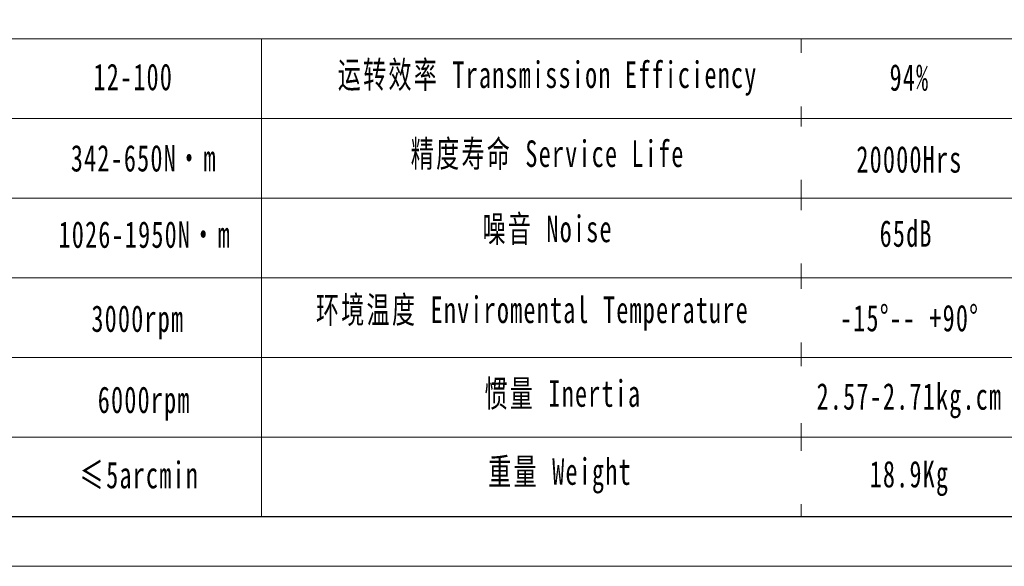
# Model space of a CAD drawing. Header units: millimetres. Extents: x 0 to 1090, y 0 to 771.
# Tile 2 of 7: x 322 to 579, y 0 to 143. Entities that reach past the tile are written whole.
import ezdxf

# ---------------------------------------------------------------- set-up
doc = ezdxf.new("R2010")
doc.units = ezdxf.units.MM
doc.header["$LTSCALE"] = 2
doc.layers.add('图框_外框线', color=7, linetype='Continuous', lineweight=18)
doc.styles.add('标准', font='txt', dxfattribs={"width": 0.667})

msp = doc.modelspace()

# ---------------------------------------------------------------- linework, layer by layer
at = {"layer": '图框_外框线'}
for p, q in [((96.3, 137.56), (1077.16, 137.56)), ((385.19, 137.56), (385.19, 12.99)), ((525.96, 137.56), (525.96, 12.98)), ((190.29, 116.78), (741.56, 116.78)), ((96.3, 95.99), (1077.16, 95.99)), ((190.29, 75.2), (1077.16, 75.2)), ((190.29, 54.42), (1077.16, 54.42)), ((190.29, 33.63), (1077.16, 33.63))]:
    msp.add_line(p, q, dxfattribs=at)
at = {"layer": '图框_外框线', "color": 3}
msp.add_lwpolyline([(0, 0), (1090.13, 0), (1090.13, 770.88), (0, 770.88)], close=True, dxfattribs=at)
at = {"layer": '图框_外框线', "color": 3, "lineweight": 25}
msp.add_lwpolyline([(64.89, 12.98), (1077.16, 12.98), (1077.16, 757.9), (64.89, 757.9)], close=True, dxfattribs=at)

# ---------------------------------------------------------------- texts
at = {"layer": '图框_外框线', "color": 1, "attachment_point": 2, "style": '标准'}
for s, insert, char_height, width in [('\\pxqc;{\\T1.1;12-100}', (351.8, 131.05), 6.9291, 29.4613), ('\\T1.1;运转效率 Transmission Efficiency', (459.83, 131.64), 6.9291, 117.7507), ('\\T1.1;94%', (554.16, 130.93), 6.929, 88.6146), ('\\T1.1;精度寿命 Service Life', (459.83, 111.04), 6.9291, 92.4259), ('{\\T1.1;342-650N·m}', (354.54, 109.86), 6.9291, 57.3915), ('\\T1.1;20000Hrs', (554.16, 109.57), 6.9291, 88.6146), ('\\T1.1;噪音 Noise', (459.83, 91.44), 6.9291, 61.1424), ('{\\T1.1;1026-1950N·m}', (354.79, 89.96), 6.9291, 68.9135), ('\\T1.1;65dB', (553.3, 90.23), 6.929, 45.7242), ('{\\T1.1;环境温度 Enviromental Temperature}', (455.86, 70.35), 6.9291, 324.7309), ('\\T1.1;3000rpm', (352.99, 68.05), 6.9291, 47.7446), ('\\T1.1;-15%%D-- +90%%D', (554.16, 68.19), 6.9291, 59.4401), ('\\T1.1;6000rpm', (354.65, 46.89), 6.9291, 151.5113), ('\\T1.1;重量 Weight', (463.06, 28.17), 6.9291, 53.8796), ('{\\T1.1;≤5arcmin }', (353.38, 27.27), 6.9291, 53.3023), ('\\T1.1;18.9Kg', (554.16, 27.5), 6.9291, 46.3619)]:
    msp.add_mtext(s, dxfattribs=dict(at, insert=insert, char_height=char_height, width=width))

# ---------------------------------------------------------------- next in the draw order: texts
at = {"layer": '图框_外框线', "color": 1, "char_height": 6.9291, "width": 324.7309, "attachment_point": 2, "style": '标准', "bg_fill": 2}
for s, insert in [('{\\f宋体|b0|i0|c134|p2;\\W0.65;扭转刚性 \\fArial|b0|i0|c0|p34;Torsional Rigidity}', (630.37, 130.33)), ('{\\f宋体|b0|i0|c134|p2;容许径向力Max Radial Force}', (628.92, 111.17)), ('{\\f宋体|b0|i0|c134|p2;容许轴向力Max Axial Force}', (626.91, 89.35)), ('{\\fSimSun|b0|i0|c134|p2;\\T1.1;设计 \\fArial|b0|i0|c0|p34;Design\\fSimSun|b0|i0|c134|p2;：}', (618.04, 68.79)), ('{\\T1.1;2.57-2.71kg.cm}', (554.16, 47.77)), ('{\\T1.1;日期 Date：}', (614.66, 26.63))]:
    msp.add_mtext(s, dxfattribs=dict(at, insert=insert))

# ---------------------------------------------------------------- next in the draw order: texts
for s, insert in [('{\\fSimSun|b1|i0|c134|p2;6700 N}', (708.97, 108.85)), ('{\\fSimSun|b1|i0|c134|p2;3350 N}', (710.12, 88.52)), ('{\\fSimSun|b0|i0|c134|p2;\\T1.1;刘建勇 }', (709.54, 68.12))]:
    msp.add_mtext(s, dxfattribs=dict(at, insert=insert))
at = {"layer": '图框_外框线', "color": 1, "insert": (463.8, 48.52), "char_height": 6.9291, "width": 62.5996, "attachment_point": 2, "style": '标准'}
msp.add_mtext('\\T1.1;惯量 Inertia', dxfattribs=at)

# ---------------------------------------------------------------- next in the draw order: texts
at = {"layer": '图框_外框线', "color": 1, "insert": (620.63, 48.66), "char_height": 6.9291, "width": 324.7309, "attachment_point": 2, "style": '标准', "bg_fill": 2}
msp.add_mtext('{\\fSimSun|b0|i0|c134|p2;\\T1.1;复核 \\fArial|b0|i0|c0|p34;Recheck\\fSimSun|b0|i0|c134|p2;：}', dxfattribs=at)

doc.saveas('drawing.dxf')
